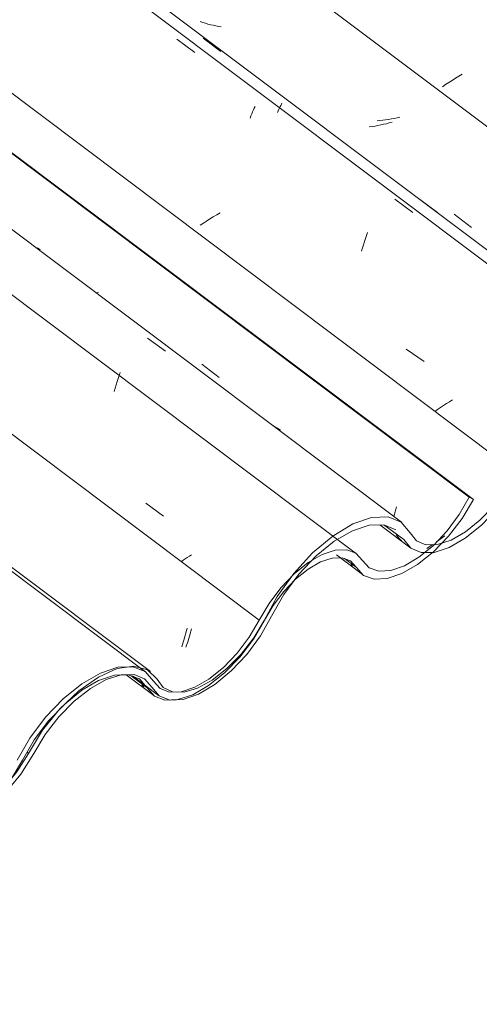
# Model space of a CAD drawing. Header units: metres. Extents: x 6.5 to 21.8, y 0.6 to 11.2.
# Tile 60 of 107: x 15.481 to 15.726, y 4.575 to 5.1. Entities that reach past the tile are written whole.
import ezdxf

# ---------------------------------------------------------------- set-up
doc = ezdxf.new("R2010")
doc.units = ezdxf.units.M
doc.layers.add('A-GLAZ-CWMG', color=7, linetype='Continuous', lineweight=5)
pattern_1 = [(35.687, (12.963, 6.495), (0.23241475, 0.22210937), [0.0118, -0.2028, 0.0118, -0.2028, -1.145]), (35.687, (12.963, 6.495), (0.23241475, 0.22210937), [-0.42922, 0.0118, -0.41741, 0.0118, -0.2028, -0.50075]), (35.687, (12.963, 6.495), (0.23241475, 0.22210937), [-1.073, 0.0118, -0.13127, 0.0118, -0.34588]), (137.177, (13.05, 6.586), (-0.1665248, 0.04396), [0.00654, -0.11229, 0.00654, -0.74603]), (137.177, (13.05, 6.586), (-0.1665248, 0.04396), [-0.12536, -0.11229, 0.00654, -0.23112, -0.39609]), (137.177, (13.05, 6.586), (-0.1665248, 0.04396), [-0.47531, 0.00654, -0.11229, 0.00654, -0.27073]), (137.177, (13.05, 6.586), (-0.1665248, 0.04396), [-0.60067, -0.07268, 0.00654, -0.19151]), (247.064, (13.079, 6.717), (-0.06588675, -0.266069), [0.0123, -0.21134, 0.0123, -1.404]), (247.064, (13.079, 6.717), (-0.06588675, -0.266069), [-0.23595, -0.21134, 0.0123, -0.43499, -0.74548]), (247.064, (13.079, 6.717), (-0.06588675, -0.266069), [-0.89458, 0.0123, -0.21134, 0.0123, -0.50954]), (247.064, (13.079, 6.717), (-0.06588675, -0.266069), [-1.131, -0.1368, 0.0123, -0.36044])]

# ---------------------------------------------------------------- blocks, each defined once
blk = doc.blocks.new('FP_206-ISO_02')
at = {"layer": 'A-GLAZ-CWMG'}
blk.add_line((15.54841, 4.7519), (13.49073, 6.29631), dxfattribs=at)
blk = doc.blocks.new('FP_207-ISO_02')
at = {"layer": 'A-GLAZ-CWMG', "color": 9, "true_color": 0xc0c0c0}
for p, q in [((15.56914, 4.77019), (15.5695, 4.77145)), ((15.5695, 4.77145), (15.56986, 4.77273)), ((15.56986, 4.77273), (15.5702, 4.77404)), ((15.5702, 4.77404), (15.57054, 4.77536)), ((15.56766, 4.76541), (15.56804, 4.76656)), ((15.56804, 4.76656), (15.56841, 4.76774)), ((15.56841, 4.76774), (15.56878, 4.76895)), ((15.56878, 4.76895), (15.56914, 4.77019))]:
    blk.add_line(p, q, dxfattribs=at)
blk = doc.blocks.new('FP_208-ISO_02')
at = {"layer": 'A-GLAZ-CWMG'}
blk.add_line((15.66098, 4.81503), (13.68773, 6.29606), dxfattribs=at)
at = {"layer": 'A-GLAZ-CWMG', "color": 9, "true_color": 0xc0c0c0}
for p, q in [((15.54842, 4.84193), (15.55794, 4.83509)), ((15.57057, 4.813), (15.56944, 4.81226)), ((15.57173, 4.81374), (15.57057, 4.813)), ((15.5729, 4.81448), (15.57173, 4.81374)), ((15.56833, 4.81151), (15.56723, 4.81077)), ((15.56944, 4.81226), (15.56833, 4.81151))]:
    blk.add_line(p, q, dxfattribs=at)
blk = doc.blocks.new('FP_209-ISO_02')
at = {"layer": 'A-GLAZ-CWMG', "color": 9, "true_color": 0xc0c0c0}
for p, q in [((15.52316, 4.95464), (15.5217, 4.95429)), ((15.68188, 4.83874), (15.68222, 4.84006)), ((15.68082, 4.83488), (15.68118, 4.83614)), ((15.68118, 4.83614), (15.68153, 4.83743)), ((15.68153, 4.83743), (15.68188, 4.83874))]:
    blk.add_line(p, q, dxfattribs=at)
blk = doc.blocks.new('FP_210-ISO_02')
at = {"layer": 'A-GLAZ-CWMG'}
blk.add_line((15.65019, 4.81435), (15.66414, 4.80388), dxfattribs=at)
at = {"layer": 'A-GLAZ-CWMG', "color": 9, "true_color": 0xc0c0c0}
blk.add_line((15.65887, 4.8083), (15.65798, 4.80927), dxfattribs=at)
blk = doc.blocks.new('FP_211-ISO_02')
at = {"layer": 'A-GLAZ-CWMG'}
blk.add_line((15.53789, 4.75042), (15.55272, 4.7393), dxfattribs=at)
at = {"layer": 'A-GLAZ-CWMG', "color": 9, "true_color": 0xc0c0c0}
blk.add_line((15.54732, 4.74393), (15.54634, 4.74503), dxfattribs=at)
blk = doc.blocks.new('Rectangular Mullion - Telha Fibrocimento - Ondulada-V194-ISO_02')
at = {"layer": 'A-GLAZ-CWMG', "true_color": 0xc0c0c0}
h = blk.add_hatch(dxfattribs=at)
h.set_pattern_fill('FP_12', color=9, style=0, pattern_type=2)
h.set_pattern_definition(pattern_1)
h.paths.add_polyline_path([(15.02211, 4.44865), (15.02105, 4.44801), (15.02156, 4.4479), (15.02195, 4.44845)])
h.paths.add_polyline_path([(14.93842, 4.37322), (14.95016, 4.38203), (14.95867, 4.39059), (14.96587, 4.39969), (14.97914, 4.42083), (14.98811, 4.43125), (14.99636, 4.43861), (15.00515, 4.44429), (15.01312, 4.44746), (15.01918, 4.44865), (15.01963, 4.44962), (15.02229, 4.44844), (15.02333, 4.44751), (15.02561, 4.44675), (15.03516, 4.43891), (15.04226, 4.43779), (15.04957, 4.43988), (15.04949, 4.43907), (15.0562, 4.44211), (15.05625, 4.44429), (15.05865, 4.44567), (15.05878, 4.44339), (15.06931, 4.45115), (15.07865, 4.46047), (15.08603, 4.4698), (15.10001, 4.49191), (15.10789, 4.50148), (15.11614, 4.50934), (15.12294, 4.51456), (15.13083, 4.519), (15.13875, 4.52153), (15.14252, 4.5216), (15.14073, 4.52285), (15.14562, 4.52556), (15.15153, 4.52328), (15.15606, 4.5181), (15.15659, 4.51712), (15.15674, 4.51734), (15.1587, 4.5148), (15.15631, 4.5144), (15.15659, 4.51313), (15.15795, 4.51195), (15.15959, 4.51413), (15.16059, 4.51338), (15.1604, 4.51221), (15.16127, 4.51092), (15.16443, 4.51187), (15.16267, 4.50886), (15.16478, 4.50804), (15.16916, 4.50835), (15.17047, 4.51231), (15.16604, 4.51245), (15.1612, 4.51484), (15.15606, 4.52111), (15.15222, 4.5244), (15.14476, 4.526), (15.13541, 4.52423), (15.12659, 4.52028), (15.11773, 4.51406), (15.11736, 4.51294), (15.11548, 4.51142), (15.11614, 4.51294), (15.106, 4.50325), (15.09685, 4.49187), (15.08305, 4.46963), (15.07305, 4.45812), (15.06727, 4.45268), (15.05833, 4.44654), (15.04927, 4.44283), (15.04326, 4.44184), (15.03722, 4.44317), (15.0272, 4.45138), (15.0203, 4.45255), (15.01126, 4.45055), (15.00317, 4.44675), (14.99305, 4.43938), (14.98324, 4.42964), (14.97496, 4.41896), (14.96295, 4.39969), (14.95311, 4.38829), (14.94726, 4.38277), (14.93894, 4.37695), (14.93868, 4.3751)])
h.paths.add_polyline_path([(15.20211, 4.53096), (15.20178, 4.53143), (15.2007, 4.53006), (15.20181, 4.53077)])
h.paths.add_polyline_path([(15.16912, 4.50823), (15.1724, 4.50851), (15.182, 4.51227), (15.18886, 4.51634), (15.19935, 4.52541), (15.20716, 4.53413), (15.21314, 4.54229), (15.22688, 4.566), (15.23551, 4.5771), (15.24497, 4.58658), (15.2543, 4.59376), (15.26433, 4.59905), (15.2725, 4.60137), (15.27958, 4.60134), (15.28588, 4.59829), (15.29343, 4.58903), (15.29898, 4.5867), (15.30085, 4.58674), (15.30549, 4.59101), (15.30144, 4.59093), (15.29589, 4.5937), (15.28828, 4.60299), (15.2813, 4.60581), (15.27123, 4.60502), (15.26083, 4.601), (15.25008, 4.59418), (15.23872, 4.58411), (15.22926, 4.57332), (15.22211, 4.56335), (15.20911, 4.54017), (15.20064, 4.52944), (15.19586, 4.52447), (15.19526, 4.52479), (15.1939, 4.523), (15.19376, 4.52362), (15.18549, 4.51762), (15.17804, 4.51394), (15.17238, 4.51206), (15.17195, 4.50917), (15.16949, 4.50835)])
h.paths.add_polyline_path([(15.12507, 4.51812), (15.12659, 4.52028), (15.12708, 4.51992), (15.12659, 4.51841)])
h.paths.add_polyline_path([(15.30518, 4.58683), (15.30688, 4.58714), (15.3149, 4.58998), (15.32258, 4.5944), (15.33319, 4.60342), (15.34076, 4.61175), (15.34825, 4.62236), (15.36027, 4.64251), (15.36846, 4.65288), (15.37814, 4.66234), (15.38706, 4.66896), (15.39449, 4.67306), (15.39769, 4.67426), (15.40172, 4.67668), (15.40893, 4.68), (15.40384, 4.67982), (15.39449, 4.67668), (15.38452, 4.67088), (15.3726, 4.66078), (15.3632, 4.65041), (15.35476, 4.63847), (15.34358, 4.6195), (15.33769, 4.61168), (15.32799, 4.60213), (15.32086, 4.59681), (15.31282, 4.59272), (15.31011, 4.59184), (15.30549, 4.58708)])
h.paths.add_polyline_path([(15.42926, 4.662), (15.43622, 4.66222), (15.44508, 4.66538), (15.45481, 4.67148), (15.45481, 4.67198), (15.45481, 4.67487), (15.45274, 4.6732), (15.45266, 4.67101), (15.44576, 4.66788), (15.44576, 4.66918), (15.44417, 4.66849), (15.43791, 4.66643), (15.43093, 4.66652), (15.42611, 4.66884), (15.41859, 4.67757), (15.41612, 4.67853), (15.41557, 4.67735), (15.40921, 4.67586), (15.41031, 4.67562), (15.41593, 4.6732), (15.42368, 4.6642), (15.42663, 4.66303)])
h.paths.add_polyline_path([(15.41804, 4.67681), (15.41754, 4.67737), (15.41844, 4.67735)])
h.paths.add_polyline_path([(15.52308, 4.74919), (15.52155, 4.74703), (15.52326, 4.74757), (15.52361, 4.74903)])
h.paths.add_polyline_path([(15.45929, 4.67847), (15.46519, 4.68294), (15.4743, 4.69216), (15.47813, 4.69736), (15.48957, 4.71662), (15.49836, 4.72776), (15.50818, 4.7376), (15.51231, 4.74112), (15.51262, 4.74087), (15.51419, 4.74221), (15.51431, 4.74303), (15.52529, 4.75018), (15.53421, 4.75385), (15.53658, 4.75452), (15.53256, 4.75412), (15.52308, 4.75068), (15.51262, 4.74425), (15.50438, 4.7376), (15.49334, 4.72562), (15.48581, 4.71537), (15.47198, 4.69261), (15.46777, 4.68704), (15.46045, 4.6794)])
h.paths.add_polyline_path([(15.55865, 4.73689), (15.56112, 4.73701), (15.55916, 4.73777), (15.56092, 4.74078), (15.55745, 4.73975), (15.5567, 4.74154), (15.55723, 4.7426), (15.55608, 4.74304), (15.55427, 4.74064), (15.55281, 4.74304), (15.55307, 4.74375), (15.55542, 4.74378), (15.55307, 4.74603), (15.55264, 4.74562), (15.55206, 4.74757), (15.54802, 4.75219), (15.54116, 4.7544), (15.53721, 4.75176), (15.539, 4.75051), (15.53915, 4.75044), (15.54501, 4.74819), (15.55307, 4.73905), (15.55608, 4.73788)])
h.paths.add_polyline_path([(15.56497, 4.73711), (15.56559, 4.73714), (15.56854, 4.73811), (15.56844, 4.74109), (15.56928, 4.7413), (15.57754, 4.74411), (15.58207, 4.74659), (15.58215, 4.7458), (15.58461, 4.74815), (15.59024, 4.75253), (15.59039, 4.75191), (15.59175, 4.7537), (15.59266, 4.7537), (15.60015, 4.76191), (15.60649, 4.7705), (15.61605, 4.78761), (15.62059, 4.79506), (15.62574, 4.80223), (15.61859, 4.79423), (15.61424, 4.7885), (15.60281, 4.7694), (15.59517, 4.75987), (15.58906, 4.7537), (15.58115, 4.74757), (15.57323, 4.74331), (15.56738, 4.74136), (15.56728, 4.74112), (15.56559, 4.73714)])
h.paths.add_polyline_path([(15.59651, 4.75855), (15.59827, 4.76034), (15.5986, 4.75987), (15.59713, 4.75894)])
h.paths.add_polyline_path([(15.6276, 4.80061), (15.63092, 4.80347), (15.63747, 4.8082), (15.6432, 4.81115), (15.64907, 4.81276), (15.65385, 4.81272), (15.6577, 4.81123), (15.66472, 4.80347), (15.67033, 4.80143), (15.67727, 4.80174), (15.68651, 4.80518), (15.69423, 4.80978), (15.70429, 4.81836), (15.71227, 4.82721), (15.71907, 4.83674), (15.72333, 4.84389), (15.72112, 4.84516), (15.71356, 4.83292), (15.70665, 4.8244), (15.70013, 4.81794), (15.69358, 4.81272), (15.68516, 4.80807), (15.67926, 4.80601), (15.67185, 4.80601), (15.66771, 4.80748), (15.65942, 4.81574), (15.65486, 4.81712), (15.6482, 4.81645), (15.64127, 4.81381), (15.63606, 4.8103), (15.6281, 4.80128), (15.62771, 4.80076)])
at = {"layer": 'A-GLAZ-CWMG'}
for p, q in [((15.72112, 4.84516), (13.74441, 6.32879)), ((15.72333, 4.84389), (13.7447, 6.32896)), ((15.60901, 4.77961), (13.63168, 6.26371)), ((15.72333, 4.84389), (15.72112, 4.84516)), ((15.66075, 4.80776), (15.65446, 4.81248)), ((15.54917, 4.74348), (15.54068, 4.74985))]:
    blk.add_line(p, q, dxfattribs=at)
for points in [[(15.72112, 4.84516, 0), (15.71581, 4.83594, 0), (15.7093, 4.82721, 0), (15.70197, 4.81945, 0), (15.69423, 4.81311, 0), (15.68651, 4.80854, 0), (15.67926, 4.80601, 0), (15.67287, 4.80565, 0), (15.66771, 4.80748, 0), (15.66407, 4.8114, 0)], [(15.66075, 4.80776, 0), (15.66472, 4.80347, 0), (15.67033, 4.80143, 0), (15.67727, 4.80174, 0), (15.68516, 4.8044, 0), (15.69358, 4.80926, 0), (15.70205, 4.81605, 0), (15.71012, 4.8244, 0), (15.71735, 4.83385, 0), (15.72333, 4.84389, 0)], [(15.66407, 4.8114, 0), (15.66063, 4.81528, 0), (15.65572, 4.81715, 0), (15.64961, 4.81692, 0), (15.64264, 4.81459, 0), (15.6352, 4.8103, 0), (15.62771, 4.80428, 0), (15.62059, 4.79688, 0), (15.61424, 4.7885, 0), (15.60901, 4.77961, 0)], [(15.61181, 4.7795, 0), (15.61645, 4.78741, 0), (15.6221, 4.79487, 0), (15.62843, 4.80147, 0), (15.63509, 4.80683, 0), (15.64171, 4.81065, 0), (15.64791, 4.81272, 0), (15.65334, 4.81291, 0), (15.6577, 4.81123, 0), (15.66075, 4.80776, 0)], [(15.54917, 4.74348, 0), (15.55307, 4.73905, 0), (15.55865, 4.73689, 0), (15.56559, 4.73714, 0), (15.57351, 4.73976, 0), (15.58197, 4.74463, 0), (15.59049, 4.75146, 0), (15.5986, 4.75987, 0), (15.60584, 4.7694, 0), (15.61181, 4.7795, 0)], [(15.60901, 4.77961, 0), (15.60364, 4.7705, 0), (15.59713, 4.76191, 0), (15.58983, 4.75432, 0), (15.58215, 4.74815, 0), (15.57453, 4.74375, 0), (15.56738, 4.74136, 0), (15.56112, 4.74112, 0), (15.55608, 4.74304, 0), (15.55255, 4.74701, 0)], [(15.55255, 4.74701, 0), (15.54802, 4.75219, 0), (15.54151, 4.7547, 0), (15.53341, 4.7544, 0), (15.52417, 4.75131, 0), (15.51431, 4.74561, 0), (15.50438, 4.7376, 0), (15.49495, 4.72776, 0), (15.48655, 4.71662, 0), (15.47965, 4.70483, 0)], [(15.48251, 4.70486, 0), (15.48882, 4.71563, 0), (15.49649, 4.72581, 0), (15.50511, 4.73481, 0), (15.51419, 4.74213, 0), (15.5232, 4.74735, 0), (15.53165, 4.75018, 0), (15.53906, 4.75047, 0), (15.54501, 4.74819, 0), (15.54917, 4.74348, 0)], [(15.41981, 4.6687, 0), (15.42368, 4.6642, 0), (15.42926, 4.662, 0), (15.43622, 4.66222, 0), (15.44417, 4.66486, 0), (15.45266, 4.66975, 0), (15.46121, 4.67664, 0), (15.46934, 4.68511, 0), (15.47657, 4.6947, 0), (15.48251, 4.70486, 0)]]:
    blk.add_polyline3d(points, dxfattribs=at)
for name in ['FP_206-ISO_02', 'FP_208-ISO_02', 'FP_209-ISO_02', 'FP_207-ISO_02', 'FP_210-ISO_02', 'FP_211-ISO_02']:
    blk.add_blockref(name, (0, 0), dxfattribs=at)
blk = doc.blocks.new('FP_214-ISO_02')
at = {"layer": 'A-GLAZ-CWMG'}
blk.add_line((15.67332, 4.83039), (15.6899, 4.81795), dxfattribs=at)
at = {"layer": 'A-GLAZ-CWMG', "color": 9, "true_color": 0xc0c0c0}
for p, q in [((15.68305, 4.82396), (15.68215, 4.82501)), ((15.68397, 4.82293), (15.68305, 4.82396)), ((15.68491, 4.82193), (15.68397, 4.82293))]:
    blk.add_line(p, q, dxfattribs=at)
blk = doc.blocks.new('FP_215-ISO_02')
at = {"layer": 'A-GLAZ-CWMG'}
blk.add_line((15.5413, 4.74985), (15.55524, 4.73938), dxfattribs=at)
blk = doc.blocks.new('FP_219-ISO_02')
at = {"layer": 'A-GLAZ-CWMG'}
blk.add_line((15.55088, 4.75216), (13.57713, 6.23357), dxfattribs=at)
blk = doc.blocks.new('FP_220-ISO_02')
at = {"layer": 'A-GLAZ-CWMG', "color": 9, "true_color": 0xc0c0c0}
for p, q in [((15.57134, 4.76981), (15.57171, 4.77106)), ((15.57171, 4.77106), (15.57207, 4.77233)), ((15.57207, 4.77233), (15.57242, 4.77362)), ((15.57242, 4.77362), (15.57276, 4.77494)), ((15.56985, 4.76509), (15.57023, 4.76623)), ((15.57023, 4.76623), (15.5706, 4.7674)), ((15.5706, 4.7674), (15.57098, 4.76859)), ((15.57098, 4.76859), (15.57134, 4.76981))]:
    blk.add_line(p, q, dxfattribs=at)
blk = doc.blocks.new('FP_221-ISO_02')
at = {"layer": 'A-GLAZ-CWMG'}
blk.add_line((15.68488, 4.83182), (13.6272, 6.37622), dxfattribs=at)
at = {"layer": 'A-GLAZ-CWMG', "color": 9, "true_color": 0xc0c0c0}
for p, q in [((15.49209, 4.9771), (15.49056, 4.9782)), ((15.54938, 4.93007), (15.55901, 4.92303)), ((15.53305, 4.90686), (15.53359, 4.90852)), ((15.53359, 4.90852), (15.53413, 4.91015)), ((15.53413, 4.91015), (15.53467, 4.91173)), ((15.53146, 4.90164), (15.53198, 4.90342)), ((15.53198, 4.90342), (15.53252, 4.90516)), ((15.53252, 4.90516), (15.53305, 4.90686)), ((15.61716, 4.88299), (15.61554, 4.88396)), ((15.61874, 4.88196), (15.61716, 4.88299)), ((15.62028, 4.88087), (15.61874, 4.88196))]:
    blk.add_line(p, q, dxfattribs=at)
blk = doc.blocks.new('FP_222-ISO_02')
at = {"layer": 'A-GLAZ-CWMG', "color": 9, "true_color": 0xc0c0c0}
blk.add_line((15.57831, 4.91608), (15.58757, 4.90905), dxfattribs=at)
blk = doc.blocks.new('FP_223-ISO_02')
at = {"layer": 'A-GLAZ-CWMG'}
blk.add_line((15.81543, 4.90622), (13.83877, 6.38982), dxfattribs=at)
at = {"layer": 'A-GLAZ-CWMG', "color": 9, "true_color": 0xc0c0c0}
for p, q in [((15.56494, 5.08952), (15.57456, 5.08249)), ((15.60455, 5.04864), (15.60502, 5.04976)), ((15.60502, 5.04976), (15.60548, 5.05083)), ((15.60548, 5.05083), (15.60592, 5.05185)), ((15.60592, 5.05185), (15.60634, 5.05281)), ((15.60634, 5.05281), (15.60674, 5.05373)), ((15.60407, 5.04747), (15.60455, 5.04864)), ((15.68142, 5.00419), (15.69102, 4.99713)), ((15.58812, 4.99696), (15.58628, 4.99588)), ((15.57919, 4.99144), (15.5775, 4.99031)), ((15.58091, 4.99256), (15.57919, 4.99144)), ((15.58267, 4.99368), (15.58091, 4.99256)), ((15.58446, 4.99478), (15.58267, 4.99368)), ((15.58628, 4.99588), (15.58446, 4.99478)), ((15.66626, 4.98491), (15.66681, 4.98649)), ((15.66463, 4.97993), (15.66517, 4.98163)), ((15.66517, 4.98163), (15.66572, 4.98329)), ((15.66572, 4.98329), (15.66626, 4.98491)), ((15.66356, 4.97642), (15.66409, 4.9782)), ((15.66409, 4.9782), (15.66463, 4.97993)), ((15.68742, 4.92425), (15.69703, 4.91755)), ((15.71226, 4.8972), (15.71059, 4.89615)), ((15.70423, 4.89189), (15.70272, 4.89082)), ((15.70577, 4.89296), (15.70423, 4.89189)), ((15.70735, 4.89403), (15.70577, 4.89296)), ((15.70895, 4.89509), (15.70735, 4.89403)), ((15.71059, 4.89615), (15.70895, 4.89509))]:
    blk.add_line(p, q, dxfattribs=at)
blk = doc.blocks.new('FP_224-ISO_02')
at = {"layer": 'A-GLAZ-CWMG', "color": 9, "true_color": 0xc0c0c0}
for p, q in [((15.67538, 5.04415), (15.67386, 5.04383)), ((15.67689, 5.0445), (15.67538, 5.04415)), ((15.6784, 5.04488), (15.67689, 5.0445)), ((15.6799, 5.04527), (15.6784, 5.04488)), ((15.66929, 5.043), (15.66776, 5.04278)), ((15.67081, 5.04325), (15.66929, 5.043)), ((15.67234, 5.04352), (15.67081, 5.04325)), ((15.67386, 5.04383), (15.67234, 5.04352))]:
    blk.add_line(p, q, dxfattribs=at)
blk = doc.blocks.new('FP_225-ISO_02')
at = {"layer": 'A-GLAZ-CWMG', "color": 9, "true_color": 0xc0c0c0}
for p, q in [((15.71735, 5.0709), (15.71552, 5.06981)), ((15.7085, 5.06536), (15.70683, 5.06423)), ((15.7102, 5.06648), (15.7085, 5.06536)), ((15.71194, 5.0676), (15.7102, 5.06648)), ((15.71371, 5.06871), (15.71194, 5.0676)), ((15.71552, 5.06981), (15.71371, 5.06871))]:
    blk.add_line(p, q, dxfattribs=at)
blk = doc.blocks.new('Rectangular Mullion - Telha Fibrocimento - Ondulada-V213-ISO_02')
at = {"layer": 'A-GLAZ-CWMG', "true_color": 0xc0c0c0}
h = blk.add_hatch(dxfattribs=at)
h.set_pattern_fill('FP_12', color=9, style=0, pattern_type=2)
h.set_pattern_definition(pattern_1)
h.paths.add_polyline_path([(15.41859, 4.67757), (15.41754, 4.67692), (15.41804, 4.67681), (15.41844, 4.67736)])
h.paths.add_polyline_path([(15.3349, 4.60213), (15.34664, 4.61094), (15.35585, 4.62037), (15.36236, 4.6286), (15.37617, 4.65041), (15.3846, 4.66016), (15.39387, 4.66823), (15.40163, 4.6732), (15.4096, 4.67637), (15.41567, 4.67757), (15.41612, 4.67853), (15.41878, 4.67735), (15.41981, 4.67642), (15.4221, 4.67566), (15.43164, 4.66782), (15.43875, 4.6667), (15.44605, 4.66879), (15.44576, 4.66788), (15.45269, 4.67102), (15.45274, 4.6732), (15.45513, 4.67458), (15.45526, 4.6723), (15.46579, 4.68006), (15.47513, 4.68938), (15.48251, 4.69871), (15.49649, 4.72082), (15.50438, 4.73039), (15.51262, 4.73825), (15.51997, 4.74378), (15.52806, 4.74815), (15.53524, 4.75044), (15.539, 4.75051), (15.53721, 4.75176), (15.5421, 4.75447), (15.54802, 4.75219), (15.55255, 4.74701), (15.55307, 4.74603), (15.55322, 4.74626), (15.55518, 4.74371), (15.55279, 4.74331), (15.55307, 4.74204), (15.55444, 4.74086), (15.55608, 4.74304), (15.55707, 4.74229), (15.55688, 4.74112), (15.55775, 4.73983), (15.56092, 4.74078), (15.55916, 4.73777), (15.56149, 4.73696), (15.56559, 4.73714), (15.56732, 4.74121), (15.56252, 4.74136), (15.55769, 4.74375), (15.55255, 4.75002), (15.54871, 4.75331), (15.54124, 4.75491), (15.53189, 4.75314), (15.52159, 4.74815), (15.51422, 4.74297), (15.51385, 4.74185), (15.51233, 4.74118), (15.51186, 4.74112), (15.50135, 4.73076), (15.49334, 4.72078), (15.47953, 4.69854), (15.46953, 4.68704), (15.46375, 4.68159), (15.45481, 4.67545), (15.44576, 4.67174), (15.43974, 4.67075), (15.4337, 4.67208), (15.42368, 4.68029), (15.41754, 4.68159), (15.40775, 4.67946), (15.39965, 4.67566), (15.38873, 4.66752), (15.37973, 4.65855), (15.37233, 4.6493), (15.35944, 4.6286), (15.3496, 4.6172), (15.34374, 4.61168), (15.33543, 4.60586), (15.33517, 4.60401)])
h.paths.add_polyline_path([(15.5986, 4.75987), (15.59827, 4.76034), (15.59713, 4.75894), (15.5983, 4.75968)])
h.paths.add_polyline_path([(15.56561, 4.73714), (15.56889, 4.73742), (15.57848, 4.74118), (15.58535, 4.74525), (15.59584, 4.75432), (15.60364, 4.76304), (15.60963, 4.7712), (15.62335, 4.79487), (15.632, 4.80601), (15.64146, 4.81549), (15.65078, 4.82267), (15.66081, 4.82796), (15.66899, 4.83028), (15.67606, 4.83025), (15.68236, 4.82721), (15.68991, 4.81794), (15.69547, 4.81561), (15.69733, 4.81565), (15.70197, 4.81992), (15.69793, 4.81984), (15.69238, 4.82261), (15.68477, 4.8319), (15.67778, 4.83472), (15.66771, 4.83393), (15.65772, 4.83016), (15.64598, 4.82261), (15.6352, 4.81302), (15.62574, 4.80223), (15.61859, 4.79226), (15.60559, 4.76908), (15.59713, 4.75835), (15.59235, 4.75338), (15.59175, 4.7537), (15.59039, 4.75191), (15.59024, 4.75253), (15.58197, 4.74653), (15.57453, 4.74285), (15.56886, 4.74098), (15.56844, 4.73808), (15.56738, 4.73773)])
h.paths.add_polyline_path([(15.52155, 4.74703), (15.52308, 4.74919), (15.52361, 4.74903), (15.52308, 4.74732)])
h.paths.add_polyline_path([(15.70166, 4.81574), (15.70336, 4.81605), (15.71197, 4.81923), (15.71907, 4.82331), (15.72967, 4.83233), (15.73725, 4.84066), (15.74473, 4.85126), (15.75675, 4.87141), (15.76494, 4.88178), (15.77462, 4.89125), (15.78354, 4.89787), (15.79098, 4.90197), (15.79483, 4.90364), (15.7982, 4.90559), (15.80542, 4.90891), (15.80033, 4.90873), (15.79098, 4.90559), (15.78101, 4.89979), (15.76908, 4.88969), (15.76014, 4.87994), (15.75124, 4.86738), (15.74006, 4.84841), (15.73417, 4.84059), (15.72448, 4.83104), (15.71735, 4.82572), (15.7093, 4.82163), (15.70659, 4.82075), (15.70197, 4.81599)])
h.paths.add_polyline_path([(15.82574, 4.89091), (15.8327, 4.89113), (15.84224, 4.89468), (15.8513, 4.90039), (15.8513, 4.90089), (15.8513, 4.90378), (15.84921, 4.90181), (15.84915, 4.89992), (15.84227, 4.89689), (15.84224, 4.89809), (15.84065, 4.8974), (15.8344, 4.89534), (15.82742, 4.89543), (15.82259, 4.89775), (15.81508, 4.90648), (15.8126, 4.90744), (15.81206, 4.90626), (15.80569, 4.90477), (15.8068, 4.90453), (15.81242, 4.90211), (15.82017, 4.89311), (15.82311, 4.89194)])
h.paths.add_polyline_path([(15.81453, 4.90572), (15.81402, 4.90628), (15.81492, 4.90626)])
h.paths.add_polyline_path([(15.91956, 4.9781), (15.91804, 4.97594), (15.91969, 4.97626), (15.9201, 4.97794)])
h.paths.add_polyline_path([(15.85578, 4.90738), (15.86215, 4.9123), (15.87078, 4.92107), (15.87461, 4.92627), (15.88628, 4.94585), (15.89485, 4.95667), (15.90466, 4.96651), (15.90887, 4.9702), (15.90911, 4.96978), (15.91067, 4.97104), (15.91079, 4.97194), (15.92178, 4.97909), (15.93069, 4.98276), (15.93582, 4.98353), (15.92905, 4.98303), (15.91956, 4.97959), (15.90911, 4.97316), (15.89897, 4.96453), (15.88982, 4.95453), (15.8823, 4.94428), (15.8685, 4.92157), (15.86215, 4.91375), (15.85693, 4.90831)])
h.paths.add_polyline_path([(15.95513, 4.9658), (15.95695, 4.96618), (15.95564, 4.96668), (15.9574, 4.96969), (15.95394, 4.96866), (15.95319, 4.97045), (15.95371, 4.97151), (15.95256, 4.97195), (15.95075, 4.96955), (15.94929, 4.97195), (15.94955, 4.97266), (15.9519, 4.9727), (15.94955, 4.97494), (15.94912, 4.97453), (15.94855, 4.97648), (15.9445, 4.9811), (15.93764, 4.98331), (15.9337, 4.98067), (15.93549, 4.97942), (15.93563, 4.97935), (15.9415, 4.9771), (15.94955, 4.96796), (15.95417, 4.96618)])
h.paths.add_polyline_path([(15.96145, 4.96602), (15.96246, 4.96618), (15.96502, 4.96702), (15.96492, 4.97), (15.96577, 4.97021), (15.97403, 4.97302), (15.97856, 4.9755), (15.97864, 4.97471), (15.98241, 4.97808), (15.98673, 4.98145), (15.98687, 4.98082), (15.98823, 4.98262), (15.98914, 4.98262), (15.99663, 4.99082), (16.0035, 5.0003), (16.01254, 5.01652), (16.01708, 5.02397), (16.02138, 5.03026), (16.01508, 5.02314), (16.01073, 5.01741), (15.99929, 4.99831), (15.99095, 4.98805), (15.98555, 4.98262), (15.97763, 4.97648), (15.96971, 4.97222), (15.96387, 4.97027), (15.96377, 4.97003), (15.96207, 4.96605)])
h.paths.add_polyline_path([(15.99299, 4.98746), (15.99475, 4.98925), (15.99508, 4.98878), (15.99361, 4.98785)])
h.paths.add_polyline_path([(16.02409, 5.02952), (16.0274, 5.03238), (16.03396, 5.03711), (16.0397, 5.04006), (16.04468, 5.04164), (16.05034, 5.04163), (16.05419, 5.04014), (16.06121, 5.03238), (16.06681, 5.03034), (16.07376, 5.03065), (16.083, 5.03409), (16.09072, 5.03869), (16.10068, 5.04718), (16.10875, 5.05612), (16.11555, 5.06565), (16.11981, 5.0728), (16.11761, 5.07407), (16.11004, 5.06183), (16.10314, 5.05331), (16.09661, 5.04685), (16.09006, 5.04164), (16.08165, 5.03698), (16.07574, 5.03492), (16.06834, 5.03492), (16.0642, 5.03639), (16.0559, 5.04465), (16.05135, 5.04603), (16.04468, 5.04536), (16.03776, 5.04272), (16.03255, 5.03921), (16.02458, 5.03019), (16.0242, 5.02967)])
at = {"layer": 'A-GLAZ-CWMG'}
for p, q in [((15.87613, 4.93374), (13.89749, 6.41882)), ((15.74608, 4.85848), (13.76855, 6.34273)), ((15.68611, 4.82261), (15.67559, 4.8305)), ((15.48581, 4.70848), (15.48499, 4.7091))]:
    blk.add_line(p, q, dxfattribs=at)
for points in [[(15.68611, 4.82261, 0), (15.68991, 4.81794, 0), (15.69547, 4.81561, 0), (15.70245, 4.81575, 0), (15.71046, 4.81836, 0), (15.71903, 4.82328, 0), (15.72766, 4.83023, 0), (15.73585, 4.8388, 0), (15.74313, 4.84849, 0), (15.74907, 4.85875, 0)], [(15.74608, 4.85848, 0), (15.74072, 4.84928, 0), (15.73417, 4.84059, 0), (15.72681, 4.83292, 0), (15.71907, 4.8267, 0), (15.71138, 4.8223, 0), (15.7042, 4.81997, 0), (15.69793, 4.81984, 0), (15.69294, 4.82192, 0), (15.68951, 4.82609, 0)], [(15.68951, 4.82609, 0), (15.68477, 4.8319, 0), (15.67778, 4.83472, 0), (15.66899, 4.83437, 0), (15.65892, 4.83088, 0), (15.6482, 4.82446, 0), (15.63747, 4.81549, 0), (15.6274, 4.80454, 0), (15.61859, 4.79226, 0), (15.61159, 4.77941, 0)], [(15.6155, 4.78164, 0), (15.62209, 4.79318, 0), (15.63021, 4.80412, 0), (15.63938, 4.81381, 0), (15.64907, 4.82168, 0), (15.65871, 4.82727, 0), (15.66772, 4.83025, 0), (15.67559, 4.83045, 0), (15.68184, 4.82785, 0)], [(15.55157, 4.74378, 0), (15.55553, 4.73917, 0), (15.56127, 4.73695, 0), (15.56844, 4.73726, 0), (15.57663, 4.74009, 0), (15.58535, 4.74525, 0), (15.59409, 4.75245, 0), (15.60235, 4.76128, 0), (15.60963, 4.7712, 0), (15.6155, 4.78164, 0)], [(15.61159, 4.77941, 0), (15.60602, 4.7701, 0), (15.59928, 4.76136, 0), (15.59175, 4.7537, 0), (15.58387, 4.74757, 0), (15.5761, 4.74331, 0), (15.56889, 4.74118, 0), (15.56265, 4.7413, 0), (15.55775, 4.74366, 0), (15.55447, 4.74812, 0)], [(15.55447, 4.74812, 0), (15.54938, 4.75314, 0), (15.5421, 4.75503, 0), (15.53313, 4.75369, 0), (15.52308, 4.74919, 0), (15.51262, 4.74185, 0), (15.50248, 4.73216, 0), (15.49334, 4.72078, 0), (15.48581, 4.70848, 0)], [(15.48859, 4.70837, 0), (15.4947, 4.7185, 0), (15.50206, 4.72802, 0), (15.51025, 4.73638, 0), (15.51883, 4.74314, 0), (15.52731, 4.74791, 0), (15.53524, 4.75044, 0), (15.54217, 4.75057, 0), (15.54771, 4.74831, 0), (15.55157, 4.74378, 0)], [(15.42611, 4.67217, 0), (15.43093, 4.66798, 0), (15.43762, 4.66651, 0), (15.44576, 4.66788, 0), (15.45481, 4.67198, 0), (15.46421, 4.67857, 0), (15.47335, 4.68721, 0), (15.48166, 4.69736, 0), (15.48859, 4.70837, 0)], [(15.48581, 4.70848, 0), (15.47953, 4.69854, 0), (15.47202, 4.68938, 0), (15.46375, 4.68159, 0), (15.45526, 4.67566, 0), (15.44708, 4.67196, 0), (15.43974, 4.67075, 0), (15.4337, 4.67208, 0), (15.42935, 4.67589, 0)]]:
    blk.add_polyline3d(points, dxfattribs=at)
for name in ['FP_225-ISO_02', 'FP_223-ISO_02', 'FP_221-ISO_02', 'FP_224-ISO_02', 'FP_219-ISO_02', 'FP_222-ISO_02', 'FP_220-ISO_02', 'FP_214-ISO_02', 'FP_215-ISO_02']:
    blk.add_blockref(name, (0, 0), dxfattribs=at)
blk = doc.blocks.new('FP_235-ISO_02')
at = {"layer": 'A-GLAZ-CWMG'}
blk.add_line((15.82298, 4.90778), (13.8479, 6.39019), dxfattribs=at)
at = {"layer": 'A-GLAZ-CWMG', "color": 9, "true_color": 0xc0c0c0}
for p, q in [((15.57897, 5.09009), (15.58851, 5.08301)), ((15.6205, 5.05427), (15.62079, 5.05489)), ((15.62079, 5.05489), (15.62106, 5.05546)), ((15.6188, 5.05055), (15.61917, 5.05138)), ((15.61917, 5.05138), (15.61953, 5.05217)), ((15.61953, 5.05217), (15.61987, 5.05291)), ((15.61987, 5.05291), (15.6202, 5.05362)), ((15.6202, 5.05362), (15.6205, 5.05427)), ((15.69458, 5.00417), (15.70411, 4.99707))]:
    blk.add_line(p, q, dxfattribs=at)
blk = doc.blocks.new('FP_236-ISO_02')
at = {"layer": 'A-GLAZ-CWMG', "color": 9, "true_color": 0xc0c0c0}
for p, q in [((15.57887, 5.09849), (15.57753, 5.09895)), ((15.58023, 5.09806), (15.57887, 5.09849)), ((15.5816, 5.09767), (15.58023, 5.09806)), ((15.58299, 5.09731), (15.5816, 5.09767)), ((15.58439, 5.09698), (15.58299, 5.09731)), ((15.58581, 5.09668), (15.58439, 5.09698)), ((15.58724, 5.09642), (15.58581, 5.09668)), ((15.58869, 5.0962), (15.58724, 5.09642)), ((15.67341, 5.04614), (15.67188, 5.04599)), ((15.67494, 5.04632), (15.67341, 5.04614)), ((15.67648, 5.04652), (15.67494, 5.04632)), ((15.67801, 5.04675), (15.67648, 5.04652)), ((15.67954, 5.04701), (15.67801, 5.04675)), ((15.68107, 5.04729), (15.67954, 5.04701)), ((15.68259, 5.0476), (15.68107, 5.04729)), ((15.68411, 5.04793), (15.68259, 5.0476)), ((15.71312, 4.99617), (15.72237, 4.98915))]:
    blk.add_line(p, q, dxfattribs=at)
blk = doc.blocks.new('Rectangular Mullion - Telha Fibrocimento - Ondulada-1908999-ISO_02')
at = {"layer": 'A-GLAZ-CWMG'}
for name in ['FP_235-ISO_02', 'FP_236-ISO_02']:
    blk.add_blockref(name, (0, 0), dxfattribs=at)

msp = doc.modelspace()

# ---------------------------------------------------------------- block references
at = {"layer": 'A-GLAZ-CWMG'}
for name in ['Rectangular Mullion - Telha Fibrocimento - Ondulada-1908999-ISO_02', 'Rectangular Mullion - Telha Fibrocimento - Ondulada-V213-ISO_02', 'Rectangular Mullion - Telha Fibrocimento - Ondulada-V194-ISO_02']:
    msp.add_blockref(name, (0, 0), dxfattribs=at)

doc.saveas('drawing.dxf')
